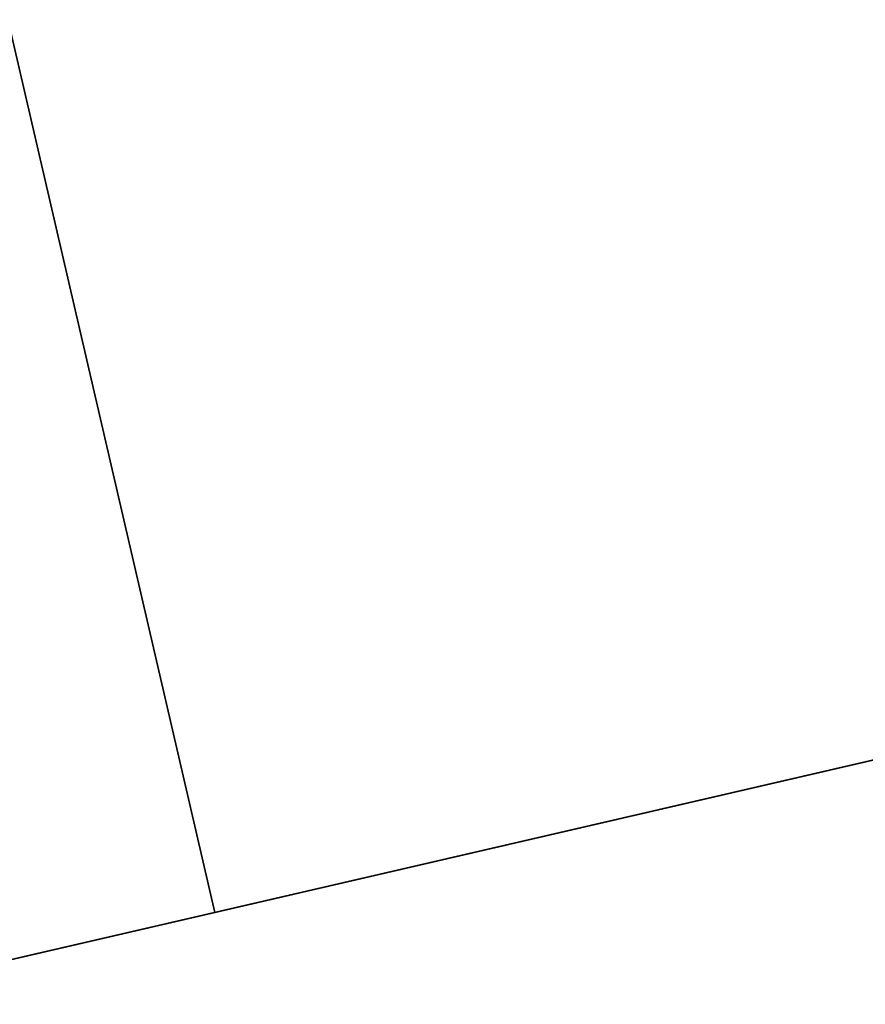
# Model space of a CAD drawing. Header units: millimetres. Extents: x 217.4 to 265.9, y 243.1 to 291.5.
# Tile 57 of 256: x 219.195 to 219.411, y 261.103 to 261.355. Entities that reach past the tile are written whole.
import ezdxf

# ---------------------------------------------------------------- set-up
doc = ezdxf.new("R2010")
doc.units = ezdxf.units.MM
doc.header["$MEASUREMENT"] = 0
doc.layers.add('TULIPA', color=7, linetype='Continuous', true_color=0x000000)

msp = doc.modelspace()

# ---------------------------------------------------------------- meshes
at = {"layer": 'TULIPA', "color": 43}
mesh = msp.add_polyface(dxfattribs=at)
corners = [(219.22397, 263.07159, 5.72815), (219.43837, 262.14612, 5.72815), (219.65277, 261.22061, 5.72815), (219.30046, 263.08932, 7.97678), (219.51486, 262.16385, 7.97678), (219.72928, 261.23834, 7.97678), (219.37695, 263.10706, 10.22541), (219.59137, 262.18155, 10.22541), (219.80577, 261.25607, 10.22541)]
mesh.append_faces([[corners[k] for k in face] for face in [(4, 1, 0, 3), (5, 2, 1, 4), (7, 4, 3, 6), (8, 5, 4, 7)]], dxfattribs={"color": 43})
mesh = msp.add_polyface(dxfattribs=at)
corners = [(219.21716, 263.07004, 5.52827), (219.43156, 262.14453, 5.52827), (219.64598, 261.21906, 5.52827), (218.73006, 262.95718, 5.52827), (218.94447, 262.03171, 5.52827), (219.15887, 261.1062, 5.52827)]
mesh.append_faces([[corners[k] for k in face] for face in [(4, 1, 0, 3), (5, 2, 1, 4)]], dxfattribs={"color": 43})
mesh = msp.add_polyface(dxfattribs=at)
corners = [(218.73686, 262.95877, 5.72815), (219.16568, 261.10779, 5.72815), (219.22397, 263.07159, 5.72815), (219.65277, 261.22061, 5.72815)]
mesh.append_faces([[corners[k] for k in face] for face in [(3, 1, 0, 2)]], dxfattribs={"color": 43})
mesh = msp.add_polyface(dxfattribs=at)
corners = [(218.81598, 262.97708, -6.26454), (219.03038, 262.05161, -6.26454), (219.24478, 261.1261, -6.26454), (219.21716, 263.07004, 5.52827), (219.43156, 262.14453, 5.52827), (219.64598, 261.21906, 5.52827)]
mesh.append_faces([[corners[k] for k in face] for face in [(4, 1, 0, 3), (5, 2, 1, 4)]], dxfattribs={"color": 43})
mesh = msp.add_polyface(dxfattribs=at)
corners = [(217.84238, 262.75153, -6.22964), (218.05678, 261.82605, -6.22964), (218.27118, 260.90054, -6.22964), (218.81598, 262.97708, -6.26454), (219.03038, 262.05161, -6.26454), (219.24478, 261.1261, -6.26454)]
mesh.append_faces([[corners[k] for k in face] for face in [(4, 1, 0, 3), (5, 2, 1, 4)]], dxfattribs={"color": 43})
mesh = msp.add_polyface(dxfattribs=at)
corners = [(218.83217, 261.03052, 10.26031), (219.80577, 261.25607, 10.22541), (218.55167, 260.96555, 2.01533), (219.52528, 261.1911, 1.98043), (218.27118, 260.90054, -6.22964), (219.24478, 261.1261, -6.26454), (219.64598, 261.21906, 5.52827), (219.15887, 261.1062, 5.52827), (219.16568, 261.10779, 5.72815), (219.65277, 261.22061, 5.72815)]
mesh.append_faces([[corners[k] for k in face] for face in [(5, 3, 2, 4), (1, 0, 8, 8), (2, 8, 0, 0), (8, 9, 1, 1), (3, 7, 2, 2), (8, 2, 7, 7), (7, 3, 6, 6)]], dxfattribs={"color": 43})

doc.saveas('drawing.dxf')
